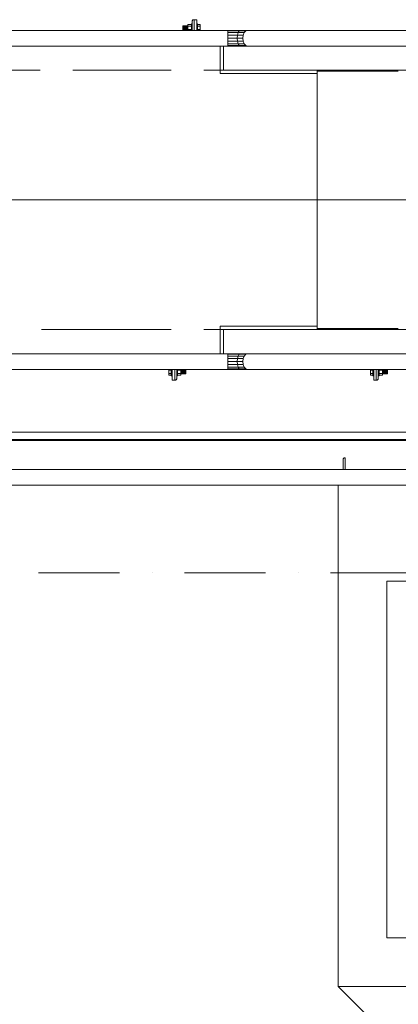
# Model space of a CAD drawing. Header units: millimetres. Extents: x -3176 to 162662, y -36434 to 57907.
# Tile 122 of 155: x 126266 to 127434, y 25676 to 28711. Entities that reach past the tile are written whole.
import ezdxf

# ---------------------------------------------------------------- set-up
doc = ezdxf.new("R2010")
doc.units = ezdxf.units.MM
doc.linetypes.add('1-Sheet - 32170-CIV-6170-DW-2035-015-01 - RZUTY$0$A_Dash_Dot_2_5mm_Axis', pattern=[45, 25, -10, 0, -10])
doc.linetypes.add('1-Sheet - 32170-CIV-6170-DW-2035-015-01 - RZUTY$0$A_Hidden_2_0mm', pattern=[30, 20, -10])
doc.layers.get('0').update_dxf_attribs({"lineweight": 5})
for name, color, linetype, lineweight in [('1-Sheet - 32170-CIV-6170-DW-2035-015-01 - RZUTY$0$A-COLS', 8, 'Continuous', 0), ('1-Sheet - 32170-CIV-6170-DW-2035-015-01 - RZUTY$0$A-DETL', 8, 'Continuous', 0), ('1-Sheet - 32170-CIV-6170-DW-2035-015-01 - RZUTY$0$A-DETL-THIN', 8, 'Continuous', 0), ('1-Sheet - 32170-CIV-6170-DW-2035-015-01 - RZUTY$0$A-FLOR-HRAL', 8, 'Continuous', 0), ('1-Sheet - 32170-CIV-6170-DW-2035-015-01 - RZUTY$0$A-GENM', 8, 'Continuous', 0), ('1-Sheet - 32170-CIV-6170-DW-2035-015-01 - RZUTY$0$A-WALL', 8, 'Continuous', 0), ('1-Sheet - 32170-CIV-6170-DW-2035-015-01 - RZUTY$0$Q-SPCQ', 8, 'Continuous', 0), ('1-Sheet - 32170-CIV-6170-DW-2035-015-01 - RZUTY$0$S-BEAM', 8, 'Continuous', 0), ('1-Sheet - 32170-CIV-6170-DW-2035-015-01 - RZUTY$0$S-GRID', 8, 'Continuous', 0)]:
    doc.layers.add(name, color=color, linetype=linetype, lineweight=lineweight)

# ---------------------------------------------------------------- blocks, each defined once
blk = doc.blocks.new('1-Sheet - 32170-CIV-6170-DW-2035-015-01 - RZUTY$0$Railing - słupek_balustrady60x6-1062895-B2_100a_AG_PARTER_00a - Dep_PW')
at = {"layer": '1-Sheet - 32170-CIV-6170-DW-2035-015-01 - RZUTY$0$A-FLOR-HRAL'}
for p, q in [((2.41, -0.6), (5.6, -0.6)), ((6, 0), (2.41, 0)), ((6, -0.2), (6, 0))]:
    blk.add_line(p, q, dxfattribs=at)
at = {"layer": '1-Sheet - 32170-CIV-6170-DW-2035-015-01 - RZUTY$0$A-FLOR-HRAL', "flags": 128}
blk.add_lwpolyline([(5.6, -0.6), (5.69, -0.59), (5.77, -0.56), (5.85, -0.51), (5.91, -0.45), (5.96, -0.37), (5.99, -0.29), (6, -0.2)], dxfattribs=at)
at = {"layer": '1-Sheet - 32170-CIV-6170-DW-2035-015-01 - RZUTY$0$A-FLOR-HRAL'}
blk.add_arc((5.6, -0.2), 0.4, 270, 0, dxfattribs=at)
blk = doc.blocks.new('1-Sheet - 32170-CIV-6170-DW-2035-015-01 - RZUTY$0$Railing - Railing-1024618-B2_100a_AG_PARTER_00a - Dep_PW')
at = {"extrusion": (0, 0, -1), "zscale": -1, "rotation": 90.0000000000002}
blk.add_blockref('1-Sheet - 32170-CIV-6170-DW-2035-015-01 - RZUTY$0$Railing - słupek_balustrady60x6-1062895-B2_100a_AG_PARTER_00a - Dep_PW', (-5918.65, 191.5), dxfattribs=at)
blk = doc.blocks.new('1-Sheet - 32170-CIV-6170-DW-2035-015-01 - RZUTY$0$Top Rail Type - Top Rail_Internal_-1024619-B2_100a_AG_PARTER_00a - Dep_PW')
at = {"layer": '1-Sheet - 32170-CIV-6170-DW-2035-015-01 - RZUTY$0$A-FLOR-HRAL'}
for p, q in [((6129.11, 193.92), (5754.11, 193.92)), ((5758.94, 189.09), (6133.94, 189.09))]:
    blk.add_line(p, q, dxfattribs=at)
blk = doc.blocks.new('1-Sheet - 32170-CIV-6170-DW-2035-015-01 - RZUTY$0$Top Rail Type - Top Rail_Internal_-V8-B2_100a_AG_PARTER_00a - Dep_PW')
at = {"layer": '1-Sheet - 32170-CIV-6170-DW-2035-015-01 - RZUTY$0$A-FLOR-HRAL'}
for p, q in [((6129.11, 193.92), (5754.11, 193.92)), ((6133.94, 189.09), (5758.94, 189.09))]:
    blk.add_line(p, q, dxfattribs=at)
blk = doc.blocks.new('1-Sheet - 32170-CIV-6170-DW-2035-015-01 - RZUTY$0$Galeco STAL2 - System rynnowy - Orynnowanie - Orynnowanie - montaż z maskownicą-1090903-B2_100a_AG_PARTER_00a - Dep_PW')
at = {"layer": '1-Sheet - 32170-CIV-6170-DW-2035-015-01 - RZUTY$0$A-GENM'}
for p, q in [((5715.62, 205.4), (6129.11, 205.4)), ((5730.29, 203.1), (6129.11, 203.1)), ((5730.29, 202.8), (6129.11, 202.8))]:
    blk.add_line(p, q, dxfattribs=at)
blk = doc.blocks.new('1-Sheet - 32170-CIV-6170-DW-2035-015-01 - RZUTY')
at = {"layer": '1-Sheet - 32170-CIV-6170-DW-2035-015-01 - RZUTY$0$A-COLS'}
for p, q in [((9230.67, 329.27), (9230.67, 332.15)), ((9231.07, 332.55), (9231.27, 332.55)), ((9231.27, 332.55), (9231.27, 329.27)), ((9225.27, 221.45), (9225.27, 224.74)), ((9225.87, 224.74), (9225.87, 221.85)), ((9287.43, 221.45), (9287.43, 224.74)), ((9288.03, 224.74), (9288.03, 221.85)), ((9225.47, 221.45), (9225.27, 221.45)), ((9287.63, 221.45), (9287.43, 221.45))]:
    blk.add_line(p, q, dxfattribs=at)
at = {"layer": '1-Sheet - 32170-CIV-6170-DW-2035-015-01 - RZUTY$0$A-COLS', "flags": 128}
for points in [[(9230.67, 332.15), (9230.68, 332.24), (9230.71, 332.33), (9230.75, 332.4), (9230.82, 332.47), (9230.89, 332.52), (9230.98, 332.54), (9231.07, 332.55)], [(9225.87, 221.85), (9225.86, 221.77), (9225.83, 221.68), (9225.78, 221.61), (9225.72, 221.54), (9225.64, 221.49), (9225.56, 221.47), (9225.47, 221.45)], [(9288.03, 221.85), (9288.02, 221.77), (9287.99, 221.68), (9287.94, 221.61), (9287.87, 221.54), (9287.8, 221.49), (9287.71, 221.47), (9287.63, 221.45)]]:
    blk.add_lwpolyline(points, dxfattribs=at)
at = {"layer": '1-Sheet - 32170-CIV-6170-DW-2035-015-01 - RZUTY$0$A-COLS'}
for centre, start, end in [((9231.07, 332.15), 90, 180), ((9225.47, 221.85), 270, 0)]:
    blk.add_arc(centre, 0.4, start, end, dxfattribs=at)
at = {"layer": '1-Sheet - 32170-CIV-6170-DW-2035-015-01 - RZUTY$0$A-DETL', "linetype": '1-Sheet - 32170-CIV-6170-DW-2035-015-01 - RZUTY$0$A_Hidden_2_0mm'}
for p, q in [((8893.82, 317), (9204.21, 317)), ((9204.21, 317), (9607.67, 317)), ((9204.21, 237), (8900.27, 237)), ((9494.21, 237), (9204.21, 237))]:
    blk.add_line(p, q, dxfattribs=at)
at = {"layer": '1-Sheet - 32170-CIV-6170-DW-2035-015-01 - RZUTY$0$A-DETL-THIN'}
for p, q in [((9494.21, 277), (8850.21, 277)), ((9290.71, 159.5), (9400.71, 159.5)), ((9290.71, 49.5), (9290.71, 159.5)), ((9400.71, 49.5), (9290.71, 49.5)), ((9275.71, 34.5), (9345.71, -35.5))]:
    blk.add_line(p, q, dxfattribs=at)
at = {"layer": '1-Sheet - 32170-CIV-6170-DW-2035-015-01 - RZUTY$0$A-GENM'}
for p, q in [((9230.62, 330.76), (9230.62, 330.66)), ((9230.62, 330.76), (9230.62, 330.55)), ((9230.62, 329.56), (9230.62, 329.35)), ((9230.62, 329.45), (9230.62, 329.35)), ((9232.12, 330.73), (9232.12, 330.76)), ((9232.12, 330.55), (9232.12, 330.76)), ((9232.12, 329.35), (9232.12, 329.56)), ((9232.12, 329.35), (9232.12, 329.38)), ((9224.42, 224.66), (9224.42, 224.63)), ((9224.42, 224.66), (9224.42, 224.45)), ((9225.92, 224.56), (9225.92, 224.66)), ((9225.92, 224.45), (9225.92, 224.66)), ((9286.58, 224.66), (9286.58, 224.63)), ((9286.58, 224.66), (9286.58, 224.45)), ((9288.08, 224.56), (9288.08, 224.66)), ((9288.08, 224.45), (9288.08, 224.66)), ((9224.42, 223.46), (9224.42, 223.25)), ((9224.42, 223.28), (9224.42, 223.25)), ((9225.92, 223.25), (9225.92, 223.46)), ((9225.92, 223.25), (9225.92, 223.35)), ((9286.58, 223.46), (9286.58, 223.25)), ((9286.58, 223.28), (9286.58, 223.25)), ((9288.08, 223.25), (9288.08, 223.46)), ((9288.08, 223.25), (9288.08, 223.35))]:
    blk.add_line(p, q, dxfattribs=at)
at = {"layer": '1-Sheet - 32170-CIV-6170-DW-2035-015-01 - RZUTY$0$A-WALL'}
for p, q in [((9275.71, 34.5), (9275.71, 189.09)), ((9415.71, 34.5), (9275.71, 34.5))]:
    blk.add_line(p, q, dxfattribs=at)
at = {"layer": '1-Sheet - 32170-CIV-6170-DW-2035-015-01 - RZUTY$0$Q-SPCQ'}
for p, q in [((9229.34, 331.06), (9229.34, 330.56)), ((9230.42, 331.06), (9229.34, 331.06)), ((9230.42, 331.23), (9230.42, 331.25)), ((9230.42, 331.25), (9230.67, 331.25)), ((9230.42, 331.25), (9230.42, 331.23)), ((9230.42, 331.23), (9230.42, 331.25)), ((9230.42, 331.25), (9230.67, 331.25)), ((9230.42, 331.25), (9230.42, 331.23)), ((9230.42, 331.16), (9230.42, 331.23)), ((9230.42, 331.23), (9230.67, 331.23)), ((9230.42, 331.23), (9230.67, 331.23)), ((9230.42, 331.23), (9230.42, 331.16)), ((9230.42, 331.16), (9230.42, 331.23)), ((9230.42, 331.23), (9230.67, 331.23)), ((9230.42, 331.23), (9230.67, 331.23)), ((9230.42, 331.23), (9230.42, 331.16)), ((9230.42, 331.05), (9230.42, 331.16)), ((9230.42, 331.16), (9230.67, 331.16)), ((9230.42, 331.16), (9230.67, 331.16)), ((9230.42, 331.16), (9230.42, 331.05)), ((9230.42, 331.05), (9230.42, 331.16)), ((9230.42, 331.16), (9230.67, 331.16)), ((9230.42, 331.16), (9230.67, 331.16)), ((9230.42, 331.16), (9230.42, 331.05)), ((9230.42, 330.56), (9230.42, 331.06)), ((9230.42, 331.05), (9230.67, 331.05)), ((9230.42, 331.05), (9230.67, 331.05)), ((9230.42, 331.05), (9230.42, 330.9)), ((9230.42, 331.05), (9230.67, 331.05)), ((9230.42, 331.05), (9230.67, 331.05)), ((9230.42, 330.9), (9230.67, 330.9)), ((9230.42, 330.9), (9230.67, 330.9)), ((9230.42, 330.9), (9230.42, 330.72)), ((9230.42, 330.9), (9230.67, 330.9)), ((9230.42, 330.9), (9230.67, 330.9)), ((9232.07, 331.25), (9232.32, 331.25)), ((9232.07, 331.25), (9232.32, 331.25)), ((9232.07, 331.23), (9232.32, 331.23)), ((9232.07, 331.23), (9232.32, 331.23)), ((9232.07, 331.23), (9232.32, 331.23)), ((9232.07, 331.23), (9232.32, 331.23)), ((9232.07, 331.16), (9232.32, 331.16)), ((9232.07, 331.16), (9232.32, 331.16)), ((9232.07, 331.16), (9232.32, 331.16)), ((9232.07, 331.16), (9232.32, 331.16)), ((9232.07, 331.05), (9232.32, 331.05)), ((9232.07, 331.05), (9232.32, 331.05)), ((9232.07, 331.05), (9232.32, 331.05)), ((9232.07, 331.05), (9232.32, 331.05)), ((9232.07, 330.9), (9232.32, 330.9)), ((9232.07, 330.9), (9232.32, 330.9)), ((9232.07, 330.9), (9232.32, 330.9)), ((9232.07, 330.9), (9232.32, 330.9)), ((9232.32, 331.25), (9232.32, 331.23)), ((9232.32, 331.23), (9232.32, 331.25)), ((9232.32, 331.25), (9232.32, 331.23)), ((9232.32, 331.23), (9232.32, 331.25)), ((9232.32, 331.23), (9232.32, 331.16)), ((9232.32, 331.16), (9232.32, 331.23)), ((9232.32, 331.23), (9232.32, 331.16)), ((9232.32, 331.16), (9232.32, 331.23)), ((9232.32, 331.16), (9232.32, 331.05)), ((9232.32, 331.05), (9232.32, 331.16)), ((9232.32, 331.16), (9232.32, 331.05)), ((9232.32, 331.05), (9232.32, 331.16)), ((9232.32, 331.06), (9232.32, 330.56)), ((9233.07, 331.06), (9232.32, 331.06)), ((9232.32, 330.9), (9232.32, 331.05)), ((9232.32, 330.72), (9232.32, 330.9)), ((9233.07, 330.56), (9233.07, 331.06)), ((9227.82, 330.65), (9229.34, 330.65)), ((9227.82, 330.65), (9227.82, 330.61)), ((9227.82, 330.61), (9229.34, 330.61)), ((9227.82, 330.61), (9227.82, 330.48)), ((9227.82, 330.48), (9229.34, 330.48)), ((9227.82, 330.48), (9227.82, 330.28)), ((9227.82, 330.28), (9229.34, 330.28)), ((9227.82, 330.28), (9227.82, 330.05)), ((9229.34, 330.05), (9227.82, 330.05)), ((9227.82, 330.05), (9227.82, 329.83)), ((9227.82, 329.83), (9229.34, 329.83)), ((9227.82, 329.83), (9227.82, 329.63)), ((9227.82, 329.63), (9229.34, 329.63)), ((9227.82, 329.63), (9227.82, 329.5)), ((9227.82, 329.5), (9229.34, 329.5)), ((9227.82, 329.5), (9227.82, 329.45)), ((9227.82, 329.45), (9229.34, 329.45)), ((9229.34, 330.56), (9229.34, 329.55)), ((9230.42, 330.56), (9229.34, 330.56)), ((9229.34, 329.55), (9229.34, 329.27)), ((9230.42, 329.55), (9229.34, 329.55)), ((9230.42, 330.72), (9230.67, 330.72)), ((9230.42, 330.72), (9230.67, 330.72)), ((9230.42, 330.72), (9230.42, 330.51)), ((9230.42, 330.72), (9230.67, 330.72)), ((9230.42, 330.72), (9230.67, 330.72)), ((9230.42, 330.51), (9230.67, 330.51)), ((9230.42, 330.51), (9230.42, 330.29)), ((9230.42, 330.29), (9230.67, 330.29)), ((9230.42, 330.29), (9230.42, 330.05)), ((9230.67, 330.05), (9230.42, 330.05)), ((9230.42, 330.05), (9230.42, 329.82)), ((9230.42, 329.82), (9230.67, 329.82)), ((9230.42, 329.82), (9230.42, 329.6)), ((9230.42, 329.6), (9230.67, 329.6)), ((9230.42, 329.6), (9230.42, 329.39)), ((9230.42, 329.27), (9230.42, 329.55)), ((9230.42, 329.39), (9230.67, 329.39)), ((9230.42, 329.39), (9230.42, 329.27)), ((9230.42, 329.39), (9230.67, 329.39)), ((9230.42, 329.39), (9230.67, 329.39)), ((9230.42, 329.39), (9230.67, 329.39)), ((9232.07, 330.72), (9232.32, 330.72)), ((9232.07, 330.51), (9232.32, 330.51)), ((9232.07, 330.29), (9232.32, 330.29)), ((9232.32, 330.05), (9232.07, 330.05)), ((9232.07, 329.82), (9232.32, 329.82)), ((9232.07, 329.6), (9232.32, 329.6)), ((9232.07, 329.39), (9232.32, 329.39)), ((9232.12, 330.72), (9232.32, 330.72)), ((9232.12, 330.72), (9232.32, 330.72)), ((9232.12, 330.72), (9232.32, 330.72)), ((9232.12, 329.39), (9232.32, 329.39)), ((9232.12, 329.39), (9232.32, 329.39)), ((9232.12, 329.39), (9232.32, 329.39)), ((9232.32, 330.51), (9232.32, 330.72)), ((9233.07, 330.56), (9232.32, 330.56)), ((9232.32, 330.29), (9232.32, 330.51)), ((9232.32, 330.05), (9232.32, 330.29)), ((9232.32, 329.82), (9232.32, 330.05)), ((9232.32, 329.6), (9232.32, 329.82)), ((9232.32, 329.39), (9232.32, 329.6)), ((9232.32, 329.55), (9232.32, 329.27)), ((9233.07, 329.55), (9232.32, 329.55)), ((9232.32, 329.27), (9232.32, 329.39)), ((9233.07, 329.55), (9233.07, 330.56)), ((9233.07, 329.27), (9233.07, 329.55)), ((9223.47, 224.74), (9223.47, 224.46)), ((9224.22, 224.74), (9224.22, 224.62)), ((9224.22, 224.46), (9224.22, 224.74)), ((9226.12, 224.62), (9226.12, 224.74)), ((9226.12, 224.74), (9226.12, 224.46)), ((9227.2, 224.46), (9227.2, 224.74)), ((9285.63, 224.74), (9285.63, 224.46)), ((9286.38, 224.74), (9286.38, 224.62)), ((9286.38, 224.46), (9286.38, 224.74)), ((9288.28, 224.62), (9288.28, 224.74)), ((9288.28, 224.74), (9288.28, 224.46)), ((9289.36, 224.46), (9289.36, 224.74)), ((9223.47, 224.46), (9224.22, 224.46)), ((9223.47, 224.46), (9223.47, 223.45)), ((9223.47, 223.45), (9224.22, 223.45)), ((9223.47, 223.45), (9223.47, 222.95)), ((9223.47, 222.95), (9224.22, 222.95)), ((9224.22, 224.62), (9224.22, 224.41)), ((9224.47, 224.62), (9224.22, 224.62)), ((9224.42, 224.62), (9224.22, 224.62)), ((9224.42, 224.62), (9224.22, 224.62)), ((9224.42, 224.62), (9224.22, 224.62)), ((9224.22, 224.41), (9224.22, 224.19)), ((9224.47, 224.41), (9224.22, 224.41)), ((9224.22, 224.19), (9224.22, 223.95)), ((9224.47, 224.19), (9224.22, 224.19)), ((9224.22, 223.95), (9224.47, 223.95)), ((9224.22, 223.95), (9224.22, 223.72)), ((9224.22, 223.72), (9224.22, 223.5)), ((9224.47, 223.72), (9224.22, 223.72)), ((9224.22, 223.5), (9224.22, 223.29)), ((9224.47, 223.5), (9224.22, 223.5)), ((9224.22, 222.95), (9224.22, 223.45)), ((9224.42, 223.29), (9224.22, 223.29)), ((9224.22, 223.29), (9224.22, 223.11)), ((9224.47, 223.29), (9224.22, 223.29)), ((9224.42, 223.29), (9224.22, 223.29)), ((9224.42, 223.29), (9224.22, 223.29)), ((9224.47, 223.11), (9224.22, 223.11)), ((9224.22, 223.11), (9224.22, 222.96)), ((9224.47, 223.11), (9224.22, 223.11)), ((9224.47, 223.11), (9224.22, 223.11)), ((9224.47, 223.11), (9224.22, 223.11)), ((9224.47, 222.96), (9224.22, 222.96)), ((9224.22, 222.85), (9224.22, 222.96)), ((9224.22, 222.96), (9224.22, 222.85)), ((9224.47, 222.96), (9224.22, 222.96)), ((9224.47, 222.96), (9224.22, 222.96)), ((9224.22, 222.85), (9224.22, 222.96)), ((9224.22, 222.96), (9224.22, 222.85)), ((9224.47, 222.96), (9224.22, 222.96)), ((9224.47, 222.85), (9224.22, 222.85)), ((9224.22, 222.78), (9224.22, 222.85)), ((9224.22, 222.85), (9224.22, 222.78)), ((9224.47, 222.85), (9224.22, 222.85)), ((9224.47, 222.85), (9224.22, 222.85)), ((9224.22, 222.78), (9224.22, 222.85)), ((9224.22, 222.85), (9224.22, 222.78)), ((9224.47, 222.85), (9224.22, 222.85)), ((9224.47, 222.78), (9224.22, 222.78)), ((9224.22, 222.75), (9224.22, 222.78)), ((9224.22, 222.78), (9224.22, 222.75)), ((9224.47, 222.78), (9224.22, 222.78)), ((9224.47, 222.78), (9224.22, 222.78)), ((9224.22, 222.75), (9224.22, 222.78)), ((9224.22, 222.78), (9224.22, 222.75)), ((9224.47, 222.78), (9224.22, 222.78)), ((9224.47, 222.75), (9224.22, 222.75)), ((9224.47, 222.75), (9224.22, 222.75)), ((9226.12, 224.62), (9225.87, 224.62)), ((9226.12, 224.62), (9225.87, 224.62)), ((9226.12, 224.62), (9225.87, 224.62)), ((9226.12, 224.62), (9225.87, 224.62)), ((9226.12, 224.41), (9225.87, 224.41)), ((9226.12, 224.19), (9225.87, 224.19)), ((9225.87, 223.95), (9226.12, 223.95)), ((9226.12, 223.72), (9225.87, 223.72)), ((9226.12, 223.5), (9225.87, 223.5)), ((9226.12, 223.29), (9225.87, 223.29)), ((9226.12, 223.29), (9225.87, 223.29)), ((9226.12, 223.29), (9225.87, 223.29)), ((9226.12, 223.29), (9225.87, 223.29)), ((9226.12, 223.11), (9225.87, 223.11)), ((9226.12, 223.11), (9225.87, 223.11)), ((9226.12, 223.11), (9225.87, 223.11)), ((9226.12, 223.11), (9225.87, 223.11)), ((9226.12, 222.96), (9225.87, 222.96)), ((9226.12, 222.96), (9225.87, 222.96)), ((9226.12, 222.96), (9225.87, 222.96)), ((9226.12, 222.96), (9225.87, 222.96)), ((9226.12, 222.85), (9225.87, 222.85)), ((9226.12, 222.85), (9225.87, 222.85)), ((9226.12, 222.85), (9225.87, 222.85)), ((9226.12, 222.85), (9225.87, 222.85)), ((9226.12, 222.78), (9225.87, 222.78)), ((9226.12, 222.78), (9225.87, 222.78)), ((9226.12, 222.78), (9225.87, 222.78)), ((9226.12, 222.78), (9225.87, 222.78)), ((9226.12, 222.75), (9225.87, 222.75)), ((9226.12, 222.75), (9225.87, 222.75)), ((9226.12, 224.41), (9226.12, 224.62)), ((9226.12, 224.46), (9227.2, 224.46)), ((9226.12, 224.19), (9226.12, 224.41)), ((9226.12, 223.95), (9226.12, 224.19)), ((9226.12, 223.72), (9226.12, 223.95)), ((9226.12, 223.5), (9226.12, 223.72)), ((9226.12, 223.29), (9226.12, 223.5)), ((9226.12, 223.45), (9227.2, 223.45)), ((9226.12, 223.45), (9226.12, 222.95)), ((9226.12, 223.11), (9226.12, 223.29)), ((9226.12, 222.96), (9226.12, 223.11)), ((9226.12, 222.96), (9226.12, 222.85)), ((9226.12, 222.85), (9226.12, 222.96)), ((9226.12, 222.96), (9226.12, 222.85)), ((9226.12, 222.85), (9226.12, 222.96)), ((9226.12, 222.95), (9227.2, 222.95)), ((9226.12, 222.85), (9226.12, 222.78)), ((9226.12, 222.78), (9226.12, 222.85)), ((9226.12, 222.85), (9226.12, 222.78)), ((9226.12, 222.78), (9226.12, 222.85)), ((9226.12, 222.78), (9226.12, 222.75)), ((9226.12, 222.75), (9226.12, 222.78)), ((9226.12, 222.78), (9226.12, 222.75)), ((9226.12, 222.75), (9226.12, 222.78)), ((9228.72, 224.55), (9227.2, 224.55)), ((9228.72, 224.51), (9227.2, 224.51)), ((9227.2, 223.45), (9227.2, 224.46)), ((9228.72, 224.38), (9227.2, 224.38)), ((9228.72, 224.18), (9227.2, 224.18)), ((9227.2, 223.95), (9228.72, 223.95)), ((9228.72, 223.73), (9227.2, 223.73)), ((9228.72, 223.53), (9227.2, 223.53)), ((9227.2, 222.95), (9227.2, 223.45)), ((9228.72, 223.4), (9227.2, 223.4)), ((9228.72, 223.35), (9227.2, 223.35)), ((9228.72, 224.51), (9228.72, 224.55)), ((9228.72, 224.38), (9228.72, 224.51)), ((9228.72, 224.18), (9228.72, 224.38)), ((9228.72, 223.95), (9228.72, 224.18)), ((9228.72, 223.73), (9228.72, 223.95)), ((9228.72, 223.53), (9228.72, 223.73)), ((9228.72, 223.4), (9228.72, 223.53)), ((9228.72, 223.35), (9228.72, 223.4)), ((9285.63, 224.46), (9286.38, 224.46)), ((9285.63, 224.46), (9285.63, 223.45)), ((9285.63, 223.45), (9286.38, 223.45)), ((9285.63, 223.45), (9285.63, 222.95)), ((9285.63, 222.95), (9286.38, 222.95)), ((9286.38, 224.62), (9286.38, 224.41)), ((9286.63, 224.62), (9286.38, 224.62)), ((9286.58, 224.62), (9286.38, 224.62)), ((9286.58, 224.62), (9286.38, 224.62)), ((9286.58, 224.62), (9286.38, 224.62)), ((9286.38, 224.41), (9286.38, 224.19)), ((9286.63, 224.41), (9286.38, 224.41)), ((9286.38, 224.19), (9286.38, 223.95)), ((9286.63, 224.19), (9286.38, 224.19)), ((9286.38, 223.95), (9286.63, 223.95)), ((9286.38, 223.95), (9286.38, 223.72)), ((9286.38, 223.72), (9286.38, 223.5)), ((9286.63, 223.72), (9286.38, 223.72)), ((9286.38, 223.5), (9286.38, 223.29)), ((9286.63, 223.5), (9286.38, 223.5)), ((9286.38, 222.95), (9286.38, 223.45)), ((9286.58, 223.29), (9286.38, 223.29)), ((9286.38, 223.29), (9286.38, 223.11)), ((9286.63, 223.29), (9286.38, 223.29)), ((9286.58, 223.29), (9286.38, 223.29)), ((9286.58, 223.29), (9286.38, 223.29)), ((9286.63, 223.11), (9286.38, 223.11)), ((9286.38, 223.11), (9286.38, 222.96)), ((9286.63, 223.11), (9286.38, 223.11)), ((9286.63, 223.11), (9286.38, 223.11)), ((9286.63, 223.11), (9286.38, 223.11)), ((9286.63, 222.96), (9286.38, 222.96)), ((9286.38, 222.85), (9286.38, 222.96)), ((9286.38, 222.96), (9286.38, 222.85)), ((9286.63, 222.96), (9286.38, 222.96)), ((9286.63, 222.96), (9286.38, 222.96)), ((9286.38, 222.85), (9286.38, 222.96)), ((9286.38, 222.96), (9286.38, 222.85)), ((9286.63, 222.96), (9286.38, 222.96)), ((9286.63, 222.85), (9286.38, 222.85)), ((9286.38, 222.78), (9286.38, 222.85)), ((9286.38, 222.85), (9286.38, 222.78)), ((9286.63, 222.85), (9286.38, 222.85)), ((9286.63, 222.85), (9286.38, 222.85)), ((9286.38, 222.78), (9286.38, 222.85)), ((9286.38, 222.85), (9286.38, 222.78)), ((9286.63, 222.85), (9286.38, 222.85)), ((9286.63, 222.78), (9286.38, 222.78)), ((9286.38, 222.75), (9286.38, 222.78)), ((9286.38, 222.78), (9286.38, 222.75)), ((9286.63, 222.78), (9286.38, 222.78)), ((9286.63, 222.78), (9286.38, 222.78)), ((9286.38, 222.75), (9286.38, 222.78)), ((9286.38, 222.78), (9286.38, 222.75)), ((9286.63, 222.78), (9286.38, 222.78)), ((9286.63, 222.75), (9286.38, 222.75)), ((9286.63, 222.75), (9286.38, 222.75)), ((9288.28, 224.62), (9288.03, 224.62)), ((9288.28, 224.62), (9288.03, 224.62)), ((9288.28, 224.62), (9288.03, 224.62)), ((9288.28, 224.62), (9288.03, 224.62)), ((9288.28, 224.41), (9288.03, 224.41)), ((9288.28, 224.19), (9288.03, 224.19)), ((9288.03, 223.95), (9288.28, 223.95)), ((9288.28, 223.72), (9288.03, 223.72)), ((9288.28, 223.5), (9288.03, 223.5)), ((9288.28, 223.29), (9288.03, 223.29)), ((9288.28, 223.29), (9288.03, 223.29)), ((9288.28, 223.29), (9288.03, 223.29)), ((9288.28, 223.29), (9288.03, 223.29)), ((9288.28, 223.11), (9288.03, 223.11)), ((9288.28, 223.11), (9288.03, 223.11)), ((9288.28, 223.11), (9288.03, 223.11)), ((9288.28, 223.11), (9288.03, 223.11)), ((9288.28, 222.96), (9288.03, 222.96)), ((9288.28, 222.96), (9288.03, 222.96)), ((9288.28, 222.96), (9288.03, 222.96)), ((9288.28, 222.96), (9288.03, 222.96)), ((9288.28, 222.85), (9288.03, 222.85)), ((9288.28, 222.85), (9288.03, 222.85)), ((9288.28, 222.85), (9288.03, 222.85)), ((9288.28, 222.85), (9288.03, 222.85)), ((9288.28, 222.78), (9288.03, 222.78)), ((9288.28, 222.78), (9288.03, 222.78)), ((9288.28, 222.78), (9288.03, 222.78)), ((9288.28, 222.78), (9288.03, 222.78)), ((9288.28, 222.75), (9288.03, 222.75)), ((9288.28, 222.75), (9288.03, 222.75)), ((9288.28, 224.41), (9288.28, 224.62)), ((9288.28, 224.46), (9289.36, 224.46)), ((9288.28, 224.19), (9288.28, 224.41)), ((9288.28, 223.95), (9288.28, 224.19)), ((9288.28, 223.72), (9288.28, 223.95)), ((9288.28, 223.5), (9288.28, 223.72)), ((9288.28, 223.29), (9288.28, 223.5)), ((9288.28, 223.45), (9289.36, 223.45)), ((9288.28, 223.45), (9288.28, 222.95)), ((9288.28, 223.11), (9288.28, 223.29)), ((9288.28, 222.96), (9288.28, 223.11)), ((9288.28, 222.96), (9288.28, 222.85)), ((9288.28, 222.85), (9288.28, 222.96)), ((9288.28, 222.96), (9288.28, 222.85)), ((9288.28, 222.85), (9288.28, 222.96)), ((9288.28, 222.95), (9289.36, 222.95)), ((9288.28, 222.85), (9288.28, 222.78)), ((9288.28, 222.78), (9288.28, 222.85)), ((9288.28, 222.85), (9288.28, 222.78)), ((9288.28, 222.78), (9288.28, 222.85)), ((9288.28, 222.78), (9288.28, 222.75)), ((9288.28, 222.75), (9288.28, 222.78)), ((9288.28, 222.78), (9288.28, 222.75)), ((9288.28, 222.75), (9288.28, 222.78)), ((9290.88, 224.55), (9289.36, 224.55)), ((9290.88, 224.51), (9289.36, 224.51)), ((9289.36, 223.45), (9289.36, 224.46)), ((9290.88, 224.38), (9289.36, 224.38)), ((9290.88, 224.18), (9289.36, 224.18)), ((9289.36, 223.95), (9290.88, 223.95)), ((9290.88, 223.73), (9289.36, 223.73)), ((9290.88, 223.53), (9289.36, 223.53)), ((9289.36, 222.95), (9289.36, 223.45)), ((9290.88, 223.4), (9289.36, 223.4)), ((9290.88, 223.35), (9289.36, 223.35)), ((9290.88, 224.51), (9290.88, 224.55)), ((9290.88, 224.38), (9290.88, 224.51)), ((9290.88, 224.18), (9290.88, 224.38)), ((9290.88, 223.95), (9290.88, 224.18)), ((9290.88, 223.73), (9290.88, 223.95)), ((9290.88, 223.53), (9290.88, 223.73)), ((9290.88, 223.4), (9290.88, 223.53)), ((9290.88, 223.35), (9290.88, 223.4))]:
    blk.add_line(p, q, dxfattribs=at)
at = {"layer": '1-Sheet - 32170-CIV-6170-DW-2035-015-01 - RZUTY$0$S-BEAM'}
for p, q in [((9232.07, 332.55), (9231.27, 332.55)), ((9232.07, 332.55), (9232.07, 329.27)), ((9158.4, 329.27), (9241.66, 329.27)), ((9241.66, 329.09), (9241.66, 329.27)), ((9241.66, 329.27), (9245.38, 329.27)), ((9241.66, 328.56), (9241.66, 329.09)), ((9241.66, 329.09), (9245.13, 329.09)), ((9241.66, 327.78), (9241.66, 328.56)), ((9241.66, 328.56), (9244.83, 328.56)), ((9244.63, 327.78), (9244.83, 328.56)), ((9244.83, 328.56), (9245.13, 329.09)), ((9244.83, 328.56), (9246.68, 328.56)), ((9245.13, 329.09), (9245.49, 329.27)), ((9245.13, 329.09), (9247.15, 329.09)), ((9245.49, 329.27), (9247.71, 329.27)), ((9246.36, 327.78), (9246.68, 328.56)), ((9246.68, 328.56), (9247.15, 329.09)), ((9247.15, 329.09), (9247.71, 329.27)), ((9247.71, 329.27), (9492.35, 329.27)), ((9241.66, 326.85), (9241.66, 327.78)), ((9241.66, 327.78), (9244.63, 327.78)), ((9241.66, 325.93), (9241.66, 326.85)), ((9241.66, 326.85), (9244.56, 326.85)), ((9241.66, 325.15), (9241.66, 325.93)), ((9241.66, 325.93), (9244.63, 325.93)), ((9241.66, 324.62), (9241.66, 325.15)), ((9241.66, 325.15), (9244.83, 325.15)), ((9244.56, 326.85), (9244.63, 327.78)), ((9244.63, 325.93), (9244.56, 326.85)), ((9244.56, 326.85), (9246.25, 326.85)), ((9244.63, 327.78), (9246.36, 327.78)), ((9244.83, 325.15), (9244.63, 325.93)), ((9244.63, 325.93), (9246.36, 325.93)), ((9245.13, 324.62), (9244.83, 325.15)), ((9244.83, 325.15), (9246.68, 325.15)), ((9246.25, 326.85), (9246.36, 327.78)), ((9246.36, 325.93), (9246.25, 326.85)), ((9246.68, 325.15), (9246.36, 325.93)), ((9247.15, 324.62), (9246.68, 325.15)), ((9158.4, 324.44), (9241.66, 324.44)), ((9239.27, 316), (9239.27, 324.44)), ((9240.27, 324.44), (9240.27, 317)), ((9240.27, 317), (9240.27, 324.44)), ((9241.66, 324.44), (9241.66, 324.62)), ((9241.66, 324.62), (9245.13, 324.62)), ((9241.66, 324.44), (9245.38, 324.44)), ((9245.49, 324.44), (9245.13, 324.62)), ((9245.13, 324.62), (9247.15, 324.62)), ((9245.49, 324.44), (9247.71, 324.44)), ((9247.71, 324.44), (9247.15, 324.62)), ((9247.71, 324.44), (9492.35, 324.44)), ((9239.27, 317), (9240.27, 317)), ((9269.21, 316), (9239.27, 316)), ((9240.27, 317), (9490.27, 317)), ((9269.21, 316.7), (9269.21, 317)), ((9294.21, 316.7), (9269.21, 316.7)), ((9269.21, 316.7), (9269.21, 237.3)), ((9294.21, 316.7), (9269.21, 316.7)), ((9239.27, 229.57), (9239.27, 238.04)), ((9239.27, 238.04), (9269.21, 238.04)), ((9239.27, 237), (9240.27, 237)), ((9240.27, 237), (9490.27, 237)), ((9240.27, 237), (9240.27, 229.57)), ((9240.27, 229.57), (9240.27, 237)), ((9269.21, 237.3), (9294.21, 237.3)), ((9269.21, 237.3), (9294.21, 237.3)), ((9269.21, 237), (9269.21, 237.3)), ((9241.66, 229.57), (9158.4, 229.57)), ((9241.66, 229.57), (9241.66, 229.39)), ((9245.38, 229.57), (9241.66, 229.57)), ((9241.66, 229.39), (9241.66, 228.86)), ((9245.13, 229.39), (9241.66, 229.39)), ((9241.66, 228.86), (9241.66, 228.08)), ((9244.83, 228.86), (9241.66, 228.86)), ((9241.66, 228.08), (9241.66, 227.15)), ((9244.63, 228.08), (9241.66, 228.08)), ((9244.63, 228.08), (9244.56, 227.15)), ((9244.83, 228.86), (9244.63, 228.08)), ((9246.36, 228.08), (9244.63, 228.08)), ((9245.13, 229.39), (9244.83, 228.86)), ((9246.68, 228.86), (9244.83, 228.86)), ((9245.49, 229.57), (9245.13, 229.39)), ((9247.15, 229.39), (9245.13, 229.39)), ((9247.71, 229.57), (9245.49, 229.57)), ((9246.36, 228.08), (9246.25, 227.15)), ((9246.68, 228.86), (9246.36, 228.08)), ((9247.15, 229.39), (9246.68, 228.86)), ((9247.71, 229.57), (9247.15, 229.39)), ((9490.27, 229.57), (9247.71, 229.57)), ((9241.66, 224.74), (9158.4, 224.74)), ((9224.47, 221.45), (9224.47, 224.74)), ((9241.66, 227.15), (9241.66, 226.23)), ((9244.56, 227.15), (9241.66, 227.15)), ((9241.66, 226.23), (9241.66, 225.45)), ((9244.63, 226.23), (9241.66, 226.23)), ((9241.66, 225.45), (9241.66, 224.92)), ((9244.83, 225.45), (9241.66, 225.45)), ((9241.66, 224.92), (9241.66, 224.74)), ((9245.13, 224.92), (9241.66, 224.92)), ((9245.38, 224.74), (9241.66, 224.74)), ((9244.56, 227.15), (9244.63, 226.23)), ((9246.25, 227.15), (9244.56, 227.15)), ((9244.63, 226.23), (9244.83, 225.45)), ((9246.36, 226.23), (9244.63, 226.23)), ((9244.83, 225.45), (9245.13, 224.92)), ((9246.68, 225.45), (9244.83, 225.45)), ((9245.13, 224.92), (9245.49, 224.74)), ((9247.15, 224.92), (9245.13, 224.92)), ((9247.71, 224.74), (9245.49, 224.74)), ((9246.25, 227.15), (9246.36, 226.23)), ((9246.36, 226.23), (9246.68, 225.45)), ((9246.68, 225.45), (9247.15, 224.92)), ((9247.15, 224.92), (9247.71, 224.74)), ((9490.27, 224.74), (9247.71, 224.74)), ((9286.63, 221.45), (9286.63, 224.74)), ((9224.47, 221.45), (9225.27, 221.45)), ((9286.63, 221.45), (9287.43, 221.45))]:
    blk.add_line(p, q, dxfattribs=at)
at = {"layer": '1-Sheet - 32170-CIV-6170-DW-2035-015-01 - RZUTY$0$S-GRID', "linetype": '1-Sheet - 32170-CIV-6170-DW-2035-015-01 - RZUTY$0$A_Dash_Dot_2_5mm_Axis'}
blk.add_line((8868.21, 162), (10378.21, 162), dxfattribs=at)
at = {"layer": '1-Sheet - 32170-CIV-6170-DW-2035-015-01 - RZUTY$0$A-FLOR-HRAL'}
for name in ['1-Sheet - 32170-CIV-6170-DW-2035-015-01 - RZUTY$0$Top Rail Type - Top Rail_Internal_-1024619-B2_100a_AG_PARTER_00a - Dep_PW', '1-Sheet - 32170-CIV-6170-DW-2035-015-01 - RZUTY$0$Top Rail Type - Top Rail_Internal_-V8-B2_100a_AG_PARTER_00a - Dep_PW', '1-Sheet - 32170-CIV-6170-DW-2035-015-01 - RZUTY$0$Railing - Railing-1024618-B2_100a_AG_PARTER_00a - Dep_PW']:
    blk.add_blockref(name, (3359.19, 0), dxfattribs=at)
at = {"layer": '1-Sheet - 32170-CIV-6170-DW-2035-015-01 - RZUTY$0$A-GENM'}
blk.add_blockref('1-Sheet - 32170-CIV-6170-DW-2035-015-01 - RZUTY$0$Galeco STAL2 - System rynnowy - Orynnowanie - Orynnowanie - montaż z maskownicą-1090903-B2_100a_AG_PARTER_00a - Dep_PW', (3359.19, 0), dxfattribs=at)

msp = doc.modelspace()

# ---------------------------------------------------------------- block references
at = {"xscale": 10, "yscale": 10, "zscale": 10}
msp.add_blockref('1-Sheet - 32170-CIV-6170-DW-2035-015-01 - RZUTY', (34491.45, 25385.65), dxfattribs=at)

doc.saveas('drawing.dxf')
